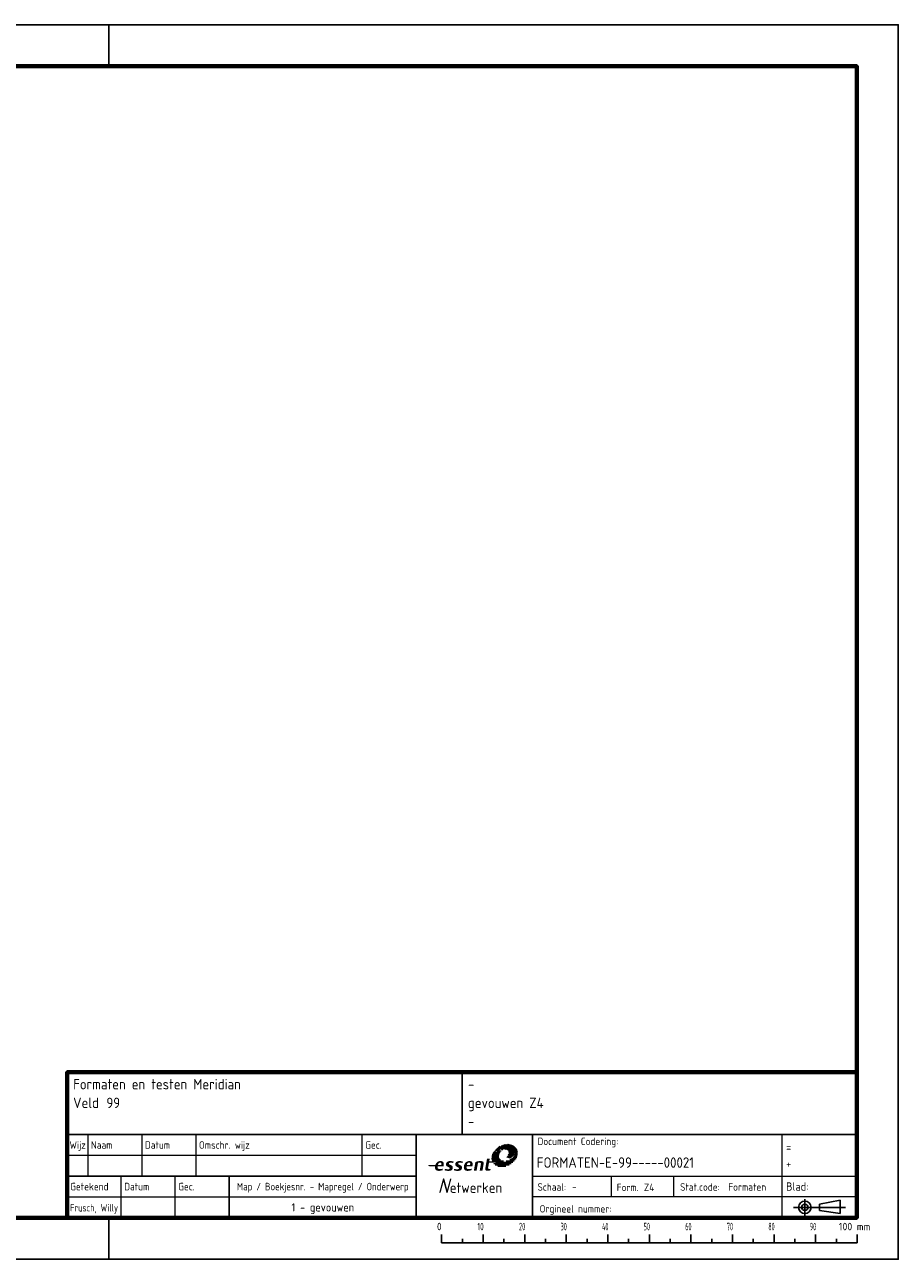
# Paper-space layout 'Z4' of a CAD drawing. Extents: x 0 to 841, y 0 to 297.
# Tile 3 of 3: x 631 to 841, y 0 to 297. Entities that reach past the tile are written whole.
import ezdxf
from ezdxf.enums import TextEntityAlignment as Align

# ---------------------------------------------------------------- set-up
doc = ezdxf.new("R2010")
doc.units = 0
doc.header["$LTSCALE"] = 3
doc.layers.get('0').update_dxf_attribs({"linetype": 'CONTINUOUS', "lineweight": 18})
doc.layers.add('IBZ_Kader', color=7, linetype='CONTINUOUS', lineweight=18)
doc.layers.add('IBZ_Viewport', color=7, linetype='CONTINUOUS', lineweight=18, plot=False)
doc.styles.add('Essent', font='isocpEssent.shx')
doc.styles.add('ISO', font='isocpEssent.shx')

# ---------------------------------------------------------------- blocks, each defined once
blk = doc.blocks.new('Z4')
at = {"layer": 'IBZ_Kader', "lineweight": 25}
for p, q in [((651, 287), (651, 297)), ((651, 10), (651, 0)), ((731.09, 3.94), (731.09, 5.94)), ((731.09, 3.94), (731.09, 5.94)), ((731.09, 3.94), (831.09, 3.94)), ((736.09, 3.94), (736.09, 4.94)), ((736.09, 3.94), (736.09, 4.94)), ((741.09, 3.94), (741.09, 5.94)), ((746.09, 3.94), (746.09, 4.94)), ((751.09, 3.94), (751.09, 5.94)), ((756.09, 3.94), (756.09, 4.94)), ((761.09, 3.94), (761.09, 5.94)), ((766.09, 3.94), (766.09, 4.94)), ((771.09, 3.94), (771.09, 5.94)), ((776.09, 3.94), (776.09, 4.94)), ((781.09, 3.94), (781.09, 5.94)), ((786.09, 3.94), (786.09, 4.94)), ((791.09, 3.94), (791.09, 5.94)), ((796.09, 3.94), (796.09, 4.94)), ((801.09, 3.94), (801.09, 5.94)), ((806.09, 3.94), (806.09, 4.94)), ((811.09, 3.94), (811.09, 5.94)), ((816.09, 3.94), (816.09, 4.94)), ((821.09, 3.94), (821.09, 5.94)), ((826.09, 3.94), (826.09, 4.94)), ((831.09, 3.94), (831.09, 5.94))]:
    blk.add_line(p, q, dxfattribs=at)
blk.add_lwpolyline([(0, 0), (841, 0), (841, 297), (0, 297)], close=True, dxfattribs=at)
at = {"layer": 'IBZ_Kader', "lineweight": 70}
blk.add_lwpolyline([(20, 287), (831, 287), (831, 45), (641, 45), (641, 10), (20, 10)], close=True, dxfattribs=at)
at = {"layer": 'IBZ_Viewport'}
blk.add_lwpolyline([(20, 287), (20, 10), (641, 10), (641, 45), (831, 45), (831, 287)], close=True, dxfattribs=at)
at = {"layer": 'IBZ_Kader', "lineweight": 25, "style": 'ISO'}
blk.add_text('0', height=1.8, dxfattribs=at).set_placement((731.08, 6.99), align=Align.RIGHT)
for s, width, p, p2 in [('10', 0.800458, (739.72, 6.98), (741.23, 6.98)), ('20', 0.672465, (749.72, 6.98), (751.23, 6.98)), ('30', 0.672465, (759.72, 6.98), (761.23, 6.98)), ('40', 0.622682, (769.72, 6.98), (771.23, 6.98)), ('50', 0.672465, (779.72, 6.98), (781.23, 6.98)), ('60', 0.672465, (789.72, 6.98), (791.23, 6.98)), ('70', 0.672465, (799.72, 6.98), (801.23, 6.98)), ('80', 0.672465, (809.72, 6.98), (811.23, 6.98)), ('90', 0.670592, (819.72, 6.98), (821.23, 6.98)), ('100 mm', 1.054738, (826.69, 6.98), (834.26, 6.98))]:
    blk.add_text(s, height=1.8, dxfattribs=dict(at, width=width)).set_placement(p, p2, align=Align.FIT)
blk.add_attdef('PLOTDATUM', (18.5, 176.48), '', height=2, rotation=90, dxfattribs=at)
blk = doc.blocks.new('OH')
at = {"layer": 'IBZ_Kader'}
h = blk.add_hatch(dxfattribs=at)
h.set_pattern_fill('ANSI31', color=130, scale=2.45035, angle=315, style=0)
h.set_pattern_definition([(0, (-92.34487, 14.47767), (1e-16, 0.306294), [])])
h.paths.add_polyline_path([(-85.92, 12.35), (-85.81, 12.33), (-85.69, 12.32), (-85.57, 12.31), (-85.45, 12.31), (-85.34, 12.31), (-85.23, 12.32), (-85.12, 12.33), (-85.01, 12.34), (-84.9, 12.35), (-84.79, 12.37), (-84.68, 12.39), (-84.58, 12.42), (-84.47, 12.44), (-84.36, 12.47), (-84.26, 12.51), (-84.15, 12.54), (-84.05, 12.58), (-83.95, 12.62), (-83.85, 12.66), (-83.74, 12.71), (-83.65, 12.76), (-83.55, 12.81), (-83.45, 12.86), (-83.36, 12.92), (-83.26, 12.98), (-83.17, 13.04), (-83.08, 13.1), (-83, 13.16), (-82.91, 13.23), (-82.83, 13.3), (-82.74, 13.37), (-82.66, 13.44), (-82.59, 13.51), (-82.51, 13.59), (-82.44, 13.67), (-82.37, 13.75), (-82.3, 13.83), (-82.24, 13.91), (-82.17, 13.99), (-82.11, 14.08), (-82.06, 14.16), (-82, 14.25), (-81.95, 14.34), (-81.9, 14.43), (-81.86, 14.52), (-81.82, 14.62), (-81.78, 14.71), (-81.75, 14.8), (-81.72, 14.9), (-81.69, 15), (-81.65, 15.18), (-81.64, 15.34), (-81.66, 15.47), (-81.7, 15.58), (-81.75, 15.67), (-81.81, 15.74), (-81.87, 15.79), (-81.94, 15.82), (-82, 15.85), (-82.05, 15.86), (-82.08, 15.87), (-82.09, 15.87), (-82.14, 15.74), (-82.18, 15.61), (-82.24, 15.49), (-82.29, 15.37), (-82.35, 15.26), (-82.4, 15.15), (-82.47, 15.04), (-82.53, 14.94), (-82.6, 14.84), (-82.66, 14.75), (-82.74, 14.66), (-82.81, 14.57), (-82.88, 14.49), (-82.96, 14.41), (-83.03, 14.33), (-83.11, 14.26), (-83.2, 14.19), (-83.29, 14.12), (-83.39, 14.05), (-83.49, 13.99), (-83.59, 13.93), (-83.69, 13.88), (-83.8, 13.83), (-83.91, 13.79), (-84.02, 13.75), (-84.13, 13.71), (-84.25, 13.69), (-84.36, 13.66), (-84.48, 13.65), (-84.6, 13.64), (-84.71, 13.64), (-84.84, 13.64), (-84.95, 13.65), (-85.07, 13.67), (-85.18, 13.69), (-85.28, 13.72), (-85.38, 13.76), (-85.48, 13.8), (-85.56, 13.85), (-85.65, 13.91), (-85.73, 13.97), (-85.8, 14.03), (-85.86, 14.1), (-85.92, 14.17), (-85.97, 14.25), (-86.02, 14.33), (-86.06, 14.42), (-86.09, 14.51), (-86.11, 14.6), (-86.13, 14.7), (-86.14, 14.8), (-86.14, 14.9), (-86.13, 15.01), (-86.12, 15.11), (-86.09, 15.22), (-86.06, 15.33), (-86.02, 15.43), (-85.97, 15.54), (-85.92, 15.64), (-85.86, 15.74), (-85.79, 15.83), (-85.72, 15.92), (-85.64, 16.01), (-85.56, 16.1), (-85.47, 16.18), (-85.38, 16.26), (-85.28, 16.33), (-85.18, 16.4), (-85.08, 16.47), (-85.16, 16.46), (-85.26, 16.45), (-85.35, 16.44), (-85.45, 16.42), (-85.55, 16.41), (-85.66, 16.39), (-85.77, 16.37), (-85.87, 16.35), (-85.98, 16.32), (-86.09, 16.29), (-86.21, 16.26), (-86.32, 16.23), (-86.43, 16.19), (-86.54, 16.15), (-86.64, 16.11), (-86.75, 16.07), (-86.85, 16.02), (-86.95, 15.96), (-87.05, 15.91), (-87.15, 15.84), (-87.24, 15.78), (-87.32, 15.71), (-87.4, 15.64), (-87.48, 15.56), (-87.55, 15.48), (-87.61, 15.39), (-87.66, 15.3), (-87.71, 15.21), (-87.75, 15.1), (-87.79, 15), (-87.81, 14.89), (-87.83, 14.78), (-87.85, 14.68), (-87.86, 14.57), (-87.87, 14.47), (-87.87, 14.37), (-87.87, 14.27), (-87.86, 14.17), (-87.85, 14.07), (-87.83, 13.98), (-87.81, 13.88), (-87.78, 13.79), (-87.75, 13.7), (-87.72, 13.62), (-87.7, 13.58), (-86.77, 13.58), (-86.79, 13.45), (-86.86, 13.4), (-86.95, 13.35), (-87.05, 13.31), (-87.17, 13.28), (-87.3, 13.26), (-87.45, 13.24), (-87.5, 13.24), (-87.48, 13.21), (-87.43, 13.14), (-87.36, 13.07), (-87.3, 13), (-87.23, 12.93), (-87.16, 12.87), (-87.08, 12.81), (-87, 12.75), (-86.92, 12.7), (-86.83, 12.65), (-86.74, 12.6), (-86.65, 12.55), (-86.55, 12.51), (-86.46, 12.48), (-86.35, 12.44), (-86.25, 12.41), (-86.14, 12.39), (-86.03, 12.36)])
h = blk.add_hatch(dxfattribs=at)
h.set_pattern_fill('ANSI31', color=142, scale=1.905828, style=0)
h.set_pattern_definition([(45, (-92.34487, 14.47767), (-0.168453, 0.168453), [])])
h.paths.add_polyline_path([(-83.79, 17.67), (-83.91, 17.67), (-84.03, 17.68), (-84.14, 17.67), (-84.25, 17.67), (-84.36, 17.66), (-84.47, 17.65), (-84.58, 17.63), (-84.68, 17.62), (-84.79, 17.6), (-84.9, 17.57), (-85.01, 17.54), (-85.11, 17.52), (-85.22, 17.48), (-85.32, 17.45), (-85.43, 17.41), (-85.53, 17.37), (-85.63, 17.33), (-85.73, 17.28), (-85.83, 17.23), (-85.93, 17.18), (-86.02, 17.13), (-86.12, 17.07), (-86.21, 17.01), (-86.3, 16.95), (-86.39, 16.89), (-86.48, 16.83), (-86.57, 16.76), (-86.65, 16.69), (-86.73, 16.62), (-86.81, 16.55), (-86.89, 16.48), (-86.96, 16.4), (-87.04, 16.33), (-87.11, 16.25), (-87.17, 16.17), (-87.24, 16.08), (-87.3, 16), (-87.36, 15.92), (-87.42, 15.83), (-87.47, 15.74), (-87.52, 15.65), (-87.57, 15.56), (-87.61, 15.47), (-87.66, 15.38), (-87.69, 15.29), (-87.73, 15.19), (-87.76, 15.1), (-87.79, 15), (-87.75, 15.1), (-87.71, 15.21), (-87.66, 15.3), (-87.61, 15.39), (-87.55, 15.48), (-87.48, 15.56), (-87.4, 15.64), (-87.32, 15.71), (-87.24, 15.78), (-87.15, 15.84), (-87.05, 15.91), (-86.95, 15.96), (-86.85, 16.02), (-86.75, 16.07), (-86.64, 16.11), (-86.54, 16.15), (-86.43, 16.19), (-86.32, 16.23), (-86.21, 16.26), (-86.09, 16.29), (-85.98, 16.32), (-85.87, 16.35), (-85.77, 16.37), (-85.66, 16.39), (-85.55, 16.41), (-85.45, 16.42), (-85.35, 16.44), (-85.26, 16.45), (-85.16, 16.46), (-85.08, 16.47), (-85, 16.47), (-84.92, 16.47), (-84.84, 16.47), (-84.77, 16.47), (-84.69, 16.46), (-84.61, 16.45), (-84.53, 16.44), (-84.46, 16.42), (-84.38, 16.41), (-84.31, 16.38), (-84.24, 16.36), (-84.17, 16.33), (-84.11, 16.3), (-84.05, 16.26), (-83.99, 16.22), (-83.94, 16.18), (-83.9, 16.13), (-83.85, 16.08), (-83.82, 16.03), (-83.79, 15.97), (-83.76, 15.9), (-83.75, 15.84), (-83.74, 15.77), (-83.73, 15.69), (-83.74, 15.61), (-83.75, 15.53), (-83.77, 15.44), (-83.8, 15.35), (-83.84, 15.25), (-83.89, 15.15), (-83.95, 15.04), (-84.02, 14.93), (-84.1, 14.81), (-84.19, 14.69), (-84.29, 14.57), (-84.28, 14.56), (-84.23, 14.54), (-84.16, 14.51), (-84.06, 14.48), (-83.93, 14.44), (-83.79, 14.4), (-83.64, 14.36), (-83.47, 14.32), (-83.3, 14.29), (-83.11, 14.26), (-83.03, 14.33), (-82.96, 14.41), (-82.88, 14.49), (-82.81, 14.57), (-82.74, 14.66), (-82.66, 14.75), (-82.6, 14.84), (-82.53, 14.94), (-82.47, 15.04), (-82.4, 15.15), (-82.35, 15.26), (-82.29, 15.37), (-82.24, 15.49), (-82.18, 15.61), (-82.14, 15.74), (-82.09, 15.87), (-82.05, 15.86), (-82, 15.85), (-81.94, 15.82), (-81.87, 15.79), (-81.81, 15.74), (-81.75, 15.67), (-81.7, 15.58), (-81.66, 15.47), (-81.64, 15.34), (-81.65, 15.18), (-81.69, 15), (-81.66, 15.1), (-81.64, 15.21), (-81.63, 15.32), (-81.61, 15.42), (-81.61, 15.52), (-81.61, 15.62), (-81.61, 15.72), (-81.62, 15.82), (-81.63, 15.92), (-81.65, 16.02), (-81.67, 16.11), (-81.69, 16.2), (-81.72, 16.29), (-81.76, 16.38), (-81.8, 16.46), (-81.84, 16.55), (-81.89, 16.63), (-81.94, 16.71), (-81.99, 16.78), (-82.05, 16.85), (-82.11, 16.93), (-82.18, 16.99), (-82.25, 17.06), (-82.32, 17.12), (-82.4, 17.18), (-82.48, 17.24), (-82.56, 17.29), (-82.64, 17.34), (-82.73, 17.39), (-82.83, 17.43), (-82.92, 17.47), (-83.02, 17.51), (-83.12, 17.55), (-83.23, 17.58), (-83.33, 17.6), (-83.44, 17.62), (-83.55, 17.64), (-83.67, 17.66)])
at = {"layer": 'IBZ_Kader', "lineweight": 18}
h = blk.add_hatch(color=7, dxfattribs=at)
h.paths.add_polyline_path([(-99.47, 12.34), (-99.43, 12.51), (-99.41, 12.66), (-99.39, 12.8), (-99.39, 12.91), (-99.39, 13.01), (-99.42, 13.14), (-99.46, 13.25), (-99.52, 13.35), (-99.59, 13.44), (-99.68, 13.5), (-99.78, 13.56), (-99.9, 13.6), (-100.03, 13.62), (-100.18, 13.63), (-100.3, 13.62), (-100.42, 13.61), (-100.54, 13.58), (-100.64, 13.54), (-100.75, 13.5), (-100.84, 13.44), (-100.94, 13.38), (-101.02, 13.31), (-101.1, 13.22), (-101.18, 13.13), (-101.24, 13.04), (-101.3, 12.93), (-101.36, 12.82), (-101.4, 12.69), (-103.07, 12.69), (-103.09, 12.56), (-103.03, 12.5), (-102.94, 12.45), (-102.83, 12.41), (-102.7, 12.38), (-102.55, 12.36), (-102.37, 12.34), (-102.18, 12.34), (-102.07, 12.34), (-101.92, 12.34), (-101.76, 12.34), (-101.6, 12.34), (-101.48, 12.34), (-101.5, 12.21), (-101.5, 12.08), (-101.49, 11.97), (-101.47, 11.86), (-101.44, 11.76), (-101.4, 11.67), (-101.35, 11.59), (-101.29, 11.52), (-101.22, 11.46), (-101.14, 11.4), (-101.04, 11.36), (-100.94, 11.33), (-100.83, 11.3), (-100.71, 11.29), (-100.57, 11.28), (-100.43, 11.29), (-100.29, 11.3), (-100.17, 11.32), (-100.05, 11.34), (-99.93, 11.38), (-99.8, 11.42), (-99.67, 11.46), (-99.61, 11.79), (-99.81, 11.74), (-99.98, 11.72), (-100.12, 11.7), (-100.25, 11.7), (-100.39, 11.7), (-100.52, 11.72), (-100.62, 11.75), (-100.71, 11.79), (-100.78, 11.84), (-100.83, 11.91), (-100.86, 12), (-100.87, 12.09), (-100.87, 12.21), (-100.85, 12.34)])
h.paths.add_polyline_path([(-100.25, 13.29), (-100.13, 13.27), (-100.04, 13.23), (-99.99, 13.15), (-99.97, 13.04), (-99.97, 12.89), (-100.01, 12.69), (-100.79, 12.69), (-100.75, 12.85), (-100.69, 12.99), (-100.63, 13.1), (-100.55, 13.18), (-100.46, 13.24), (-100.36, 13.27)], flags=16)
for points in [[(-97.12, 13.16), (-97.27, 13.2), (-97.43, 13.24), (-97.59, 13.26), (-97.74, 13.27), (-97.92, 13.25), (-98.05, 13.2), (-98.13, 13.12), (-98.17, 13.02), (-98.15, 12.93), (-98.08, 12.85), (-97.93, 12.77), (-97.62, 12.61), (-97.49, 12.54), (-97.38, 12.45), (-97.31, 12.36), (-97.26, 12.25), (-97.24, 12.13), (-97.24, 12), (-97.26, 11.9), (-97.28, 11.8), (-97.31, 11.71), (-97.35, 11.63), (-97.4, 11.56), (-97.46, 11.5), (-97.54, 11.44), (-97.63, 11.39), (-97.73, 11.35), (-97.85, 11.32), (-97.98, 11.3), (-98.13, 11.28), (-98.3, 11.28), (-98.42, 11.28), (-98.55, 11.29), (-98.68, 11.31), (-98.83, 11.33), (-99, 11.37), (-99.18, 11.41), (-99.11, 11.76), (-98.94, 11.72), (-98.79, 11.69), (-98.65, 11.66), (-98.52, 11.65), (-98.39, 11.64), (-98.2, 11.66), (-98.08, 11.7), (-98, 11.78), (-97.97, 11.89), (-97.97, 11.96), (-98.02, 12.04), (-98.12, 12.11), (-98.45, 12.28), (-98.59, 12.36), (-98.7, 12.45), (-98.78, 12.56), (-98.83, 12.67), (-98.85, 12.8), (-98.84, 12.93), (-98.83, 13.04), (-98.79, 13.14), (-98.75, 13.23), (-98.69, 13.31), (-98.62, 13.38), (-98.53, 13.44), (-98.44, 13.5), (-98.33, 13.55), (-98.21, 13.58), (-98.08, 13.61), (-97.94, 13.62), (-97.79, 13.63), (-97.67, 13.62), (-97.55, 13.61), (-97.41, 13.59), (-97.25, 13.56), (-97.04, 13.51)], [(-94.89, 13.16), (-95.04, 13.2), (-95.21, 13.24), (-95.36, 13.26), (-95.51, 13.27), (-95.7, 13.25), (-95.82, 13.2), (-95.9, 13.12), (-95.94, 13.02), (-95.93, 12.93), (-95.85, 12.85), (-95.71, 12.77), (-95.39, 12.61), (-95.26, 12.54), (-95.16, 12.45), (-95.08, 12.36), (-95.03, 12.25), (-95.01, 12.13), (-95.02, 12), (-95.03, 11.9), (-95.05, 11.8), (-95.08, 11.71), (-95.12, 11.63), (-95.17, 11.56), (-95.24, 11.5), (-95.31, 11.44), (-95.4, 11.39), (-95.5, 11.35), (-95.62, 11.32), (-95.75, 11.3), (-95.9, 11.28), (-96.07, 11.28), (-96.19, 11.28), (-96.32, 11.29), (-96.46, 11.31), (-96.6, 11.33), (-96.77, 11.37), (-96.95, 11.41), (-96.88, 11.76), (-96.71, 11.72), (-96.56, 11.69), (-96.42, 11.66), (-96.29, 11.65), (-96.16, 11.64), (-95.98, 11.66), (-95.85, 11.7), (-95.77, 11.78), (-95.74, 11.89), (-95.75, 11.96), (-95.79, 12.04), (-95.89, 12.11), (-96.22, 12.28), (-96.36, 12.36), (-96.47, 12.45), (-96.55, 12.56), (-96.6, 12.67), (-96.62, 12.8), (-96.62, 12.93), (-96.6, 13.04), (-96.56, 13.14), (-96.52, 13.23), (-96.46, 13.31), (-96.39, 13.38), (-96.3, 13.44), (-96.21, 13.5), (-96.1, 13.55), (-95.98, 13.58), (-95.85, 13.61), (-95.72, 13.62), (-95.57, 13.63), (-95.44, 13.62), (-95.32, 13.61), (-95.18, 13.59), (-95.02, 13.56), (-94.82, 13.51)], [(-90.64, 13.63), (-90.49, 13.63), (-90.35, 13.62), (-90.23, 13.6), (-90.12, 13.57), (-90.03, 13.53), (-89.96, 13.49), (-89.9, 13.43), (-89.86, 13.36), (-89.82, 13.27), (-89.81, 13.17), (-89.8, 13.06), (-89.81, 12.94), (-89.83, 12.79), (-90.09, 11.33), (-90.73, 11.33), (-90.48, 12.74), (-90.46, 12.9), (-90.46, 13.04), (-90.5, 13.14), (-90.56, 13.22), (-90.67, 13.26), (-90.81, 13.27), (-90.94, 13.27), (-91.06, 13.25), (-91.16, 13.23), (-91.5, 11.33), (-92.14, 11.33), (-91.77, 13.39), (-91.69, 13.42), (-91.6, 13.46), (-91.49, 13.5), (-91.37, 13.53), (-91.24, 13.56), (-91.1, 13.59), (-90.95, 13.61), (-90.8, 13.63)], [(-86.79, 13.45), (-86.86, 13.4), (-86.95, 13.35), (-87.05, 13.31), (-87.17, 13.28), (-87.3, 13.26), (-87.45, 13.24), (-87.61, 13.23), (-87.78, 13.23), (-87.96, 13.23), (-88.16, 13.23), (-88.34, 13.23), (-88.46, 13.23), (-88.51, 13.23), (-88.72, 12.07), (-88.73, 11.91), (-88.69, 11.8), (-88.59, 11.75), (-88.43, 11.73), (-88.34, 11.73), (-88.25, 11.74), (-88.12, 11.76), (-88.19, 11.41), (-88.41, 11.35), (-88.58, 11.32), (-88.7, 11.3), (-88.81, 11.29), (-88.95, 11.3), (-89.07, 11.31), (-89.17, 11.34), (-89.25, 11.39), (-89.31, 11.45), (-89.35, 11.52), (-89.38, 11.61), (-89.39, 11.71), (-89.39, 11.83), (-89.37, 11.98), (-88.98, 14.2), (-88.34, 14.19), (-88.45, 13.58), (-86.77, 13.58)]]:
    blk.add_hatch(color=7, dxfattribs=at).paths.add_polyline_path(points)
h = blk.add_hatch(color=7, dxfattribs=at)
h.paths.add_polyline_path([(-92.73, 11.46), (-92.86, 11.42), (-92.98, 11.38), (-93.1, 11.34), (-93.22, 11.32), (-93.35, 11.3), (-93.48, 11.29), (-93.63, 11.28), (-93.76, 11.29), (-93.88, 11.3), (-93.99, 11.32), (-94.09, 11.36), (-94.18, 11.4), (-94.26, 11.45), (-94.33, 11.51), (-94.39, 11.57), (-94.45, 11.65), (-94.49, 11.73), (-94.52, 11.83), (-94.54, 11.93), (-94.55, 12.04), (-94.56, 12.15), (-94.55, 12.28), (-94.53, 12.41), (-94.5, 12.54), (-94.47, 12.67), (-94.43, 12.78), (-94.38, 12.89), (-94.32, 13), (-94.26, 13.09), (-94.2, 13.18), (-94.12, 13.26), (-94.04, 13.34), (-93.96, 13.4), (-93.87, 13.46), (-93.78, 13.51), (-93.68, 13.55), (-93.57, 13.58), (-93.47, 13.61), (-93.35, 13.62), (-93.24, 13.63), (-93.09, 13.62), (-92.96, 13.6), (-92.84, 13.56), (-92.73, 13.5), (-92.64, 13.44), (-92.57, 13.35), (-92.51, 13.25), (-92.47, 13.14), (-92.45, 13.01), (-92.44, 12.91), (-92.45, 12.8), (-92.46, 12.66), (-92.49, 12.51), (-92.53, 12.34), (-93.91, 12.34), (-93.93, 12.21), (-93.93, 12.09), (-93.91, 12), (-93.88, 11.91), (-93.83, 11.84), (-93.77, 11.79), (-93.68, 11.75), (-93.57, 11.72), (-93.45, 11.7), (-93.3, 11.7), (-93.17, 11.7), (-93.03, 11.72), (-92.87, 11.74), (-92.67, 11.79)])
h.paths.add_polyline_path([(-93.07, 12.69), (-93.03, 12.89), (-93.02, 13.04), (-93.04, 13.15), (-93.1, 13.23), (-93.18, 13.27), (-93.3, 13.29), (-93.42, 13.27), (-93.52, 13.24), (-93.61, 13.18), (-93.68, 13.1), (-93.75, 12.99), (-93.8, 12.85), (-93.85, 12.69)], flags=16)
at = {"layer": 'IBZ_Kader', "color": 7, "lineweight": 25}
for p, q in [((-95, 35), (-95, 20)), ((-190, 20), (0, 20)), ((-106, 0), (-106, 20)), ((-106, 10), (-190, 10)), ((-151, 10), (-151, 0))]:
    blk.add_line(p, q, dxfattribs=at)
at = {"layer": 'IBZ_Kader', "color": 7, "lineweight": 18}
for p, q in [((-185, 10), (-185, 20)), ((-172, 10), (-172, 20)), ((-159, 10), (-159, 20)), ((-119, 10), (-119, 20)), ((-106, 15), (-190, 15)), ((-177, 0), (-177, 10)), ((-164, 0), (-164, 10)), ((-190, 5), (-106, 5))]:
    blk.add_line(p, q, dxfattribs=at)
at = {"layer": 'IBZ_Kader'}
for p, q in [((-106, 10), (-106, 20)), ((-78, 0), (-78, 20))]:
    blk.add_line(p, q, dxfattribs=at)
at = {"layer": 'IBZ_Kader', "color": 7, "linetype": 'Continuous', "lineweight": 25}
for p, q in [((-78, 20), (-78, 0)), ((-12.5, 4.5), (-12.5, 0.5)), ((-9, 3.25), (-4, 4.25)), ((-9, 1.75), (-9, 3.25)), ((-4, 4.25), (-4, 1)), ((-15.25, 2.5), (-2.75, 2.5)), ((-4, 1), (-9, 1.75))]:
    blk.add_line(p, q, dxfattribs=at)
at = {"layer": 'IBZ_Kader', "color": 7, "linetype": 'Continuous', "lineweight": 18}
for p, q in [((-18, 20), (-18, 0)), ((-78, 10), (0, 10)), ((-58.99, 5), (-58.99, 10)), ((-44.01, 5), (-44.01, 10)), ((0, 5), (-78, 5))]:
    blk.add_line(p, q, dxfattribs=at)
at = {"layer": 'IBZ_Kader', "color": 7, "lineweight": 70}
blk.add_lwpolyline([(-190, 0), (0, 0), (0, 35), (-190, 35)], close=True, dxfattribs=at)
at = {"layer": 'IBZ_Kader', "color": 7, "linetype": 'Continuous', "lineweight": 18, "const_width": 0.0163}
for points in [[(-87.79, 15), (-87.76, 15.1), (-87.73, 15.19), (-87.69, 15.29), (-87.66, 15.38), (-87.61, 15.47), (-87.57, 15.56), (-87.52, 15.65), (-87.47, 15.74), (-87.42, 15.83), (-87.36, 15.92), (-87.3, 16), (-87.24, 16.08), (-87.17, 16.17), (-87.11, 16.25), (-87.04, 16.33), (-86.96, 16.4), (-86.89, 16.48), (-86.81, 16.55), (-86.73, 16.62), (-86.65, 16.69), (-86.57, 16.76), (-86.48, 16.83), (-86.39, 16.89), (-86.3, 16.95), (-86.21, 17.01), (-86.12, 17.07), (-86.02, 17.13), (-85.93, 17.18), (-85.83, 17.23), (-85.73, 17.28), (-85.63, 17.33), (-85.53, 17.37), (-85.43, 17.41), (-85.32, 17.45), (-85.22, 17.48), (-85.11, 17.52), (-85.01, 17.54), (-84.9, 17.57), (-84.79, 17.6), (-84.68, 17.62), (-84.58, 17.63), (-84.47, 17.65), (-84.36, 17.66), (-84.25, 17.67), (-84.14, 17.67), (-84.03, 17.68), (-84.03, 17.68), (-83.91, 17.67), (-83.79, 17.67), (-83.67, 17.66), (-83.55, 17.64), (-83.44, 17.62), (-83.33, 17.6), (-83.23, 17.58), (-83.12, 17.55), (-83.02, 17.51), (-82.92, 17.47), (-82.83, 17.43), (-82.73, 17.39), (-82.64, 17.34), (-82.56, 17.29), (-82.48, 17.24), (-82.4, 17.18), (-82.32, 17.12), (-82.25, 17.06), (-82.18, 16.99), (-82.11, 16.93), (-82.05, 16.85), (-81.99, 16.78), (-81.94, 16.71), (-81.89, 16.63), (-81.84, 16.55), (-81.8, 16.46), (-81.76, 16.38), (-81.72, 16.29), (-81.69, 16.2), (-81.67, 16.11), (-81.65, 16.02), (-81.63, 15.92), (-81.62, 15.82), (-81.61, 15.72), (-81.61, 15.62), (-81.61, 15.52), (-81.61, 15.42), (-81.63, 15.32), (-81.64, 15.21), (-81.66, 15.1), (-81.69, 15), (-81.69, 15), (-81.72, 14.9), (-81.75, 14.8), (-81.78, 14.71), (-81.82, 14.62), (-81.86, 14.52), (-81.9, 14.43), (-81.95, 14.34), (-82, 14.25), (-82.06, 14.16), (-82.11, 14.08), (-82.17, 13.99), (-82.24, 13.91), (-82.3, 13.83), (-82.37, 13.75), (-82.44, 13.67), (-82.51, 13.59), (-82.59, 13.51), (-82.66, 13.44), (-82.74, 13.37), (-82.83, 13.3), (-82.91, 13.23), (-83, 13.16), (-83.08, 13.1), (-83.17, 13.04), (-83.26, 12.98), (-83.36, 12.92), (-83.45, 12.86), (-83.55, 12.81), (-83.65, 12.76), (-83.74, 12.71), (-83.85, 12.66), (-83.95, 12.62), (-84.05, 12.58), (-84.15, 12.54), (-84.26, 12.51), (-84.36, 12.47), (-84.47, 12.44), (-84.58, 12.42), (-84.68, 12.39), (-84.79, 12.37), (-84.9, 12.35), (-85.01, 12.34), (-85.12, 12.33), (-85.23, 12.32), (-85.34, 12.31), (-85.45, 12.31), (-85.45, 12.31), (-85.57, 12.31), (-85.69, 12.32), (-85.81, 12.33), (-85.92, 12.35), (-86.03, 12.36), (-86.14, 12.39), (-86.25, 12.41), (-86.35, 12.44), (-86.46, 12.48), (-86.55, 12.51), (-86.65, 12.55), (-86.74, 12.6), (-86.83, 12.65), (-86.92, 12.7), (-87, 12.75), (-87.08, 12.81), (-87.16, 12.87), (-87.23, 12.93), (-87.3, 13), (-87.36, 13.07), (-87.43, 13.14), (-87.48, 13.21), (-87.54, 13.29), (-87.59, 13.37), (-87.64, 13.45), (-87.68, 13.53), (-87.72, 13.62), (-87.75, 13.7), (-87.78, 13.79), (-87.81, 13.88), (-87.83, 13.98), (-87.85, 14.07), (-87.86, 14.17), (-87.87, 14.27), (-87.87, 14.37), (-87.87, 14.47), (-87.86, 14.57), (-87.85, 14.68), (-87.83, 14.78), (-87.81, 14.89), (-87.79, 15)], [(-85.45, 12.31), (-85.57, 12.31), (-85.69, 12.32), (-85.81, 12.33), (-85.92, 12.35), (-86.03, 12.36), (-86.14, 12.39), (-86.25, 12.41), (-86.35, 12.44), (-86.46, 12.48), (-86.55, 12.51), (-86.65, 12.55), (-86.74, 12.6), (-86.83, 12.65), (-86.92, 12.7), (-87, 12.75), (-87.08, 12.81), (-87.16, 12.87), (-87.23, 12.93), (-87.3, 13), (-87.36, 13.07), (-87.43, 13.14), (-87.48, 13.21), (-87.54, 13.29), (-87.59, 13.37), (-87.64, 13.45), (-87.68, 13.53), (-87.72, 13.62), (-87.75, 13.7), (-87.78, 13.79), (-87.81, 13.88), (-87.83, 13.98), (-87.85, 14.07), (-87.86, 14.17), (-87.87, 14.27), (-87.87, 14.37), (-87.87, 14.47), (-87.86, 14.57), (-87.85, 14.68), (-87.83, 14.78), (-87.81, 14.89), (-87.79, 15), (-87.79, 15), (-87.75, 15.1), (-87.71, 15.21), (-87.66, 15.3), (-87.61, 15.39), (-87.55, 15.48), (-87.48, 15.56), (-87.4, 15.64), (-87.32, 15.71), (-87.24, 15.78), (-87.15, 15.84), (-87.05, 15.91), (-86.95, 15.96), (-86.85, 16.02), (-86.75, 16.07), (-86.64, 16.11), (-86.54, 16.15), (-86.43, 16.19), (-86.32, 16.23), (-86.21, 16.26), (-86.09, 16.29), (-85.98, 16.32), (-85.87, 16.35), (-85.77, 16.37), (-85.66, 16.39), (-85.55, 16.41), (-85.45, 16.42), (-85.35, 16.44), (-85.26, 16.45), (-85.16, 16.46), (-85.08, 16.47), (-85.18, 16.4), (-85.28, 16.33), (-85.38, 16.26), (-85.47, 16.18), (-85.56, 16.1), (-85.64, 16.01), (-85.72, 15.92), (-85.79, 15.83), (-85.86, 15.74), (-85.92, 15.64), (-85.97, 15.54), (-86.02, 15.43), (-86.06, 15.33), (-86.09, 15.22), (-86.09, 15.22), (-86.12, 15.11), (-86.13, 15.01), (-86.14, 14.9), (-86.14, 14.8), (-86.13, 14.7), (-86.11, 14.6), (-86.09, 14.51), (-86.06, 14.42), (-86.02, 14.33), (-85.97, 14.25), (-85.92, 14.17), (-85.86, 14.1), (-85.8, 14.03), (-85.73, 13.97), (-85.65, 13.91), (-85.56, 13.85), (-85.48, 13.8), (-85.38, 13.76), (-85.28, 13.72), (-85.18, 13.69), (-85.07, 13.67), (-84.95, 13.65), (-84.84, 13.64), (-84.71, 13.64), (-84.6, 13.64), (-84.48, 13.65), (-84.36, 13.66), (-84.25, 13.69), (-84.13, 13.71), (-84.02, 13.75), (-83.91, 13.79), (-83.8, 13.83), (-83.69, 13.88), (-83.59, 13.93), (-83.49, 13.99), (-83.39, 14.05), (-83.29, 14.12), (-83.2, 14.19), (-83.11, 14.26), (-83.03, 14.33), (-82.96, 14.41), (-82.88, 14.49), (-82.81, 14.57), (-82.74, 14.66), (-82.66, 14.75), (-82.6, 14.84), (-82.53, 14.94), (-82.47, 15.04), (-82.4, 15.15), (-82.35, 15.26), (-82.29, 15.37), (-82.24, 15.49), (-82.18, 15.61), (-82.14, 15.74), (-82.09, 15.87), (-82.08, 15.87), (-82.05, 15.86), (-82, 15.85), (-81.94, 15.82), (-81.87, 15.79), (-81.81, 15.74), (-81.75, 15.67), (-81.7, 15.58), (-81.66, 15.47), (-81.64, 15.34), (-81.65, 15.18), (-81.69, 15), (-81.72, 14.9), (-81.75, 14.8), (-81.78, 14.71), (-81.82, 14.62), (-81.86, 14.52), (-81.9, 14.43), (-81.95, 14.34), (-82, 14.25), (-82.06, 14.16), (-82.11, 14.08), (-82.17, 13.99), (-82.24, 13.91), (-82.3, 13.83), (-82.37, 13.75), (-82.44, 13.67), (-82.51, 13.59), (-82.59, 13.51), (-82.66, 13.44), (-82.74, 13.37), (-82.83, 13.3), (-82.91, 13.23), (-83, 13.16), (-83.08, 13.1), (-83.17, 13.04), (-83.26, 12.98), (-83.36, 12.92), (-83.45, 12.86), (-83.55, 12.81), (-83.65, 12.76), (-83.74, 12.71), (-83.85, 12.66), (-83.95, 12.62), (-84.05, 12.58), (-84.15, 12.54), (-84.26, 12.51), (-84.36, 12.47), (-84.47, 12.44), (-84.58, 12.42), (-84.68, 12.39), (-84.79, 12.37), (-84.9, 12.35), (-85.01, 12.34), (-85.12, 12.33), (-85.23, 12.32), (-85.34, 12.31), (-85.45, 12.31)], [(-84.71, 13.64), (-84.6, 13.64), (-84.48, 13.65), (-84.36, 13.66), (-84.25, 13.69), (-84.13, 13.71), (-84.02, 13.75), (-83.91, 13.79), (-83.8, 13.83), (-83.69, 13.88), (-83.59, 13.93), (-83.49, 13.99), (-83.39, 14.05), (-83.29, 14.12), (-83.2, 14.19), (-83.11, 14.26), (-83.3, 14.29), (-83.47, 14.32), (-83.64, 14.36), (-83.79, 14.4), (-83.93, 14.44), (-84.06, 14.48), (-84.16, 14.51), (-84.23, 14.54), (-84.28, 14.56), (-84.29, 14.57), (-84.19, 14.69), (-84.1, 14.81), (-84.02, 14.93), (-83.95, 15.04), (-83.89, 15.15), (-83.84, 15.25), (-83.8, 15.35), (-83.77, 15.44), (-83.75, 15.53), (-83.74, 15.61), (-83.73, 15.69), (-83.74, 15.77), (-83.75, 15.84), (-83.76, 15.9), (-83.79, 15.97), (-83.82, 16.03), (-83.85, 16.08), (-83.9, 16.13), (-83.94, 16.18), (-83.99, 16.22), (-84.05, 16.26), (-84.11, 16.3), (-84.17, 16.33), (-84.24, 16.36), (-84.31, 16.38), (-84.38, 16.41), (-84.46, 16.42), (-84.53, 16.44), (-84.61, 16.45), (-84.69, 16.46), (-84.77, 16.47), (-84.84, 16.47), (-84.92, 16.47), (-85, 16.47), (-85.08, 16.47), (-85.18, 16.4), (-85.28, 16.33), (-85.38, 16.26), (-85.47, 16.18), (-85.56, 16.1), (-85.64, 16.01), (-85.72, 15.92), (-85.79, 15.83), (-85.86, 15.74), (-85.92, 15.64), (-85.97, 15.54), (-86.02, 15.43), (-86.06, 15.33), (-86.09, 15.22), (-86.09, 15.22), (-86.12, 15.11), (-86.13, 15.01), (-86.14, 14.9), (-86.14, 14.8), (-86.13, 14.7), (-86.11, 14.6), (-86.09, 14.51), (-86.06, 14.42), (-86.02, 14.33), (-85.97, 14.25), (-85.92, 14.17), (-85.86, 14.1), (-85.8, 14.03), (-85.73, 13.97), (-85.65, 13.91), (-85.56, 13.85), (-85.48, 13.8), (-85.38, 13.76), (-85.28, 13.72), (-85.18, 13.69), (-85.07, 13.67), (-84.95, 13.65), (-84.84, 13.64)]]:
    blk.add_lwpolyline(points, close=True, dxfattribs=at)
at = {"layer": 'IBZ_Kader', "color": 7, "lineweight": 18, "const_width": 0.0163}
for points in [[(-99.47, 12.34), (-99.43, 12.51), (-99.41, 12.66), (-99.39, 12.8), (-99.39, 12.91), (-99.39, 13.01), (-99.42, 13.14), (-99.46, 13.25), (-99.52, 13.35), (-99.59, 13.44), (-99.68, 13.5), (-99.78, 13.56), (-99.9, 13.6), (-100.03, 13.62), (-100.18, 13.63), (-100.3, 13.62), (-100.42, 13.61), (-100.54, 13.58), (-100.64, 13.54), (-100.75, 13.5), (-100.84, 13.44), (-100.94, 13.38), (-101.02, 13.31), (-101.1, 13.22), (-101.18, 13.13), (-101.24, 13.04), (-101.3, 12.93), (-101.36, 12.82), (-101.4, 12.69), (-101.4, 12.69), (-103.07, 12.69), (-103.09, 12.56), (-103.03, 12.5), (-102.94, 12.45), (-102.83, 12.41), (-102.7, 12.38), (-102.55, 12.36), (-102.37, 12.34), (-102.18, 12.34), (-102.18, 12.34), (-102.07, 12.34), (-101.92, 12.34), (-101.76, 12.34), (-101.6, 12.34), (-101.48, 12.34), (-101.5, 12.21), (-101.5, 12.08), (-101.49, 11.97), (-101.47, 11.86), (-101.44, 11.76), (-101.4, 11.67), (-101.35, 11.59), (-101.29, 11.52), (-101.22, 11.46), (-101.14, 11.4), (-101.04, 11.36), (-100.94, 11.33), (-100.83, 11.3), (-100.71, 11.29), (-100.57, 11.28), (-100.43, 11.29), (-100.29, 11.3), (-100.17, 11.32), (-100.05, 11.34), (-99.93, 11.38), (-99.8, 11.42), (-99.67, 11.46), (-99.61, 11.79), (-99.81, 11.74), (-99.98, 11.72), (-100.12, 11.7), (-100.25, 11.7), (-100.39, 11.7), (-100.52, 11.72), (-100.62, 11.75), (-100.71, 11.79), (-100.78, 11.84), (-100.83, 11.91), (-100.86, 12), (-100.87, 12.09), (-100.87, 12.21), (-100.85, 12.34), (-100.85, 12.34)], [(-100.25, 13.29), (-100.13, 13.27), (-100.04, 13.23), (-99.99, 13.15), (-99.97, 13.04), (-99.97, 12.89), (-100.01, 12.69), (-100.01, 12.69), (-100.79, 12.69), (-100.75, 12.85), (-100.69, 12.99), (-100.63, 13.1), (-100.55, 13.18), (-100.46, 13.24), (-100.36, 13.27)], [(-97.12, 13.16), (-97.27, 13.2), (-97.43, 13.24), (-97.59, 13.26), (-97.74, 13.27), (-97.92, 13.25), (-98.05, 13.2), (-98.13, 13.12), (-98.17, 13.02), (-98.15, 12.93), (-98.08, 12.85), (-97.93, 12.77), (-97.62, 12.61), (-97.49, 12.54), (-97.38, 12.45), (-97.31, 12.36), (-97.26, 12.25), (-97.24, 12.13), (-97.24, 12), (-97.24, 12), (-97.26, 11.9), (-97.28, 11.8), (-97.31, 11.71), (-97.35, 11.63), (-97.4, 11.56), (-97.46, 11.5), (-97.54, 11.44), (-97.63, 11.39), (-97.73, 11.35), (-97.85, 11.32), (-97.98, 11.3), (-98.13, 11.28), (-98.3, 11.28), (-98.42, 11.28), (-98.55, 11.29), (-98.68, 11.31), (-98.83, 11.33), (-99, 11.37), (-99.18, 11.41), (-99.11, 11.76), (-98.94, 11.72), (-98.79, 11.69), (-98.65, 11.66), (-98.52, 11.65), (-98.39, 11.64), (-98.2, 11.66), (-98.08, 11.7), (-98, 11.78), (-97.97, 11.89), (-97.97, 11.96), (-98.02, 12.04), (-98.12, 12.11), (-98.45, 12.28), (-98.59, 12.36), (-98.7, 12.45), (-98.78, 12.56), (-98.83, 12.67), (-98.85, 12.8), (-98.84, 12.93), (-98.83, 13.04), (-98.79, 13.14), (-98.75, 13.23), (-98.69, 13.31), (-98.62, 13.38), (-98.53, 13.44), (-98.44, 13.5), (-98.33, 13.55), (-98.21, 13.58), (-98.08, 13.61), (-97.94, 13.62), (-97.79, 13.63), (-97.67, 13.62), (-97.55, 13.61), (-97.41, 13.59), (-97.25, 13.56), (-97.04, 13.51)], [(-94.89, 13.16), (-95.04, 13.2), (-95.21, 13.24), (-95.36, 13.26), (-95.51, 13.27), (-95.7, 13.25), (-95.82, 13.2), (-95.9, 13.12), (-95.94, 13.02), (-95.93, 12.93), (-95.85, 12.85), (-95.71, 12.77), (-95.39, 12.61), (-95.26, 12.54), (-95.16, 12.45), (-95.08, 12.36), (-95.03, 12.25), (-95.01, 12.13), (-95.02, 12), (-95.02, 12), (-95.03, 11.9), (-95.05, 11.8), (-95.08, 11.71), (-95.12, 11.63), (-95.17, 11.56), (-95.24, 11.5), (-95.31, 11.44), (-95.4, 11.39), (-95.5, 11.35), (-95.62, 11.32), (-95.75, 11.3), (-95.9, 11.28), (-96.07, 11.28), (-96.19, 11.28), (-96.32, 11.29), (-96.46, 11.31), (-96.6, 11.33), (-96.77, 11.37), (-96.95, 11.41), (-96.88, 11.76), (-96.71, 11.72), (-96.56, 11.69), (-96.42, 11.66), (-96.29, 11.65), (-96.16, 11.64), (-95.98, 11.66), (-95.85, 11.7), (-95.77, 11.78), (-95.74, 11.89), (-95.75, 11.96), (-95.79, 12.04), (-95.89, 12.11), (-96.22, 12.28), (-96.36, 12.36), (-96.47, 12.45), (-96.55, 12.56), (-96.6, 12.67), (-96.62, 12.8), (-96.62, 12.93), (-96.6, 13.04), (-96.56, 13.14), (-96.52, 13.23), (-96.46, 13.31), (-96.39, 13.38), (-96.3, 13.44), (-96.21, 13.5), (-96.1, 13.55), (-95.98, 13.58), (-95.85, 13.61), (-95.72, 13.62), (-95.57, 13.63), (-95.44, 13.62), (-95.32, 13.61), (-95.18, 13.59), (-95.02, 13.56), (-94.82, 13.51)], [(-92.73, 11.46), (-92.86, 11.42), (-92.98, 11.38), (-93.1, 11.34), (-93.22, 11.32), (-93.35, 11.3), (-93.48, 11.29), (-93.63, 11.28), (-93.76, 11.29), (-93.88, 11.3), (-93.99, 11.32), (-94.09, 11.36), (-94.18, 11.4), (-94.26, 11.45), (-94.33, 11.51), (-94.39, 11.57), (-94.45, 11.65), (-94.49, 11.73), (-94.52, 11.83), (-94.54, 11.93), (-94.55, 12.04), (-94.56, 12.15), (-94.55, 12.28), (-94.53, 12.41), (-94.5, 12.54), (-94.47, 12.67), (-94.43, 12.78), (-94.38, 12.89), (-94.32, 13), (-94.26, 13.09), (-94.2, 13.18), (-94.12, 13.26), (-94.04, 13.34), (-93.96, 13.4), (-93.87, 13.46), (-93.78, 13.51), (-93.68, 13.55), (-93.57, 13.58), (-93.47, 13.61), (-93.35, 13.62), (-93.24, 13.63), (-93.09, 13.62), (-92.96, 13.6), (-92.84, 13.56), (-92.73, 13.5), (-92.64, 13.44), (-92.57, 13.35), (-92.51, 13.25), (-92.47, 13.14), (-92.45, 13.01), (-92.45, 13.01), (-92.44, 12.91), (-92.45, 12.8), (-92.46, 12.66), (-92.49, 12.51), (-92.53, 12.34), (-93.91, 12.34), (-93.93, 12.21), (-93.93, 12.09), (-93.91, 12), (-93.88, 11.91), (-93.83, 11.84), (-93.77, 11.79), (-93.68, 11.75), (-93.57, 11.72), (-93.45, 11.7), (-93.3, 11.7), (-93.17, 11.7), (-93.03, 11.72), (-92.87, 11.74), (-92.67, 11.79)], [(-93.07, 12.69), (-93.03, 12.89), (-93.02, 13.04), (-93.04, 13.15), (-93.1, 13.23), (-93.18, 13.27), (-93.3, 13.29), (-93.42, 13.27), (-93.52, 13.24), (-93.61, 13.18), (-93.68, 13.1), (-93.75, 12.99), (-93.8, 12.85), (-93.85, 12.69), (-93.85, 12.69)], [(-90.64, 13.63), (-90.49, 13.63), (-90.35, 13.62), (-90.23, 13.6), (-90.12, 13.57), (-90.03, 13.53), (-89.96, 13.49), (-89.9, 13.43), (-89.86, 13.36), (-89.82, 13.27), (-89.81, 13.17), (-89.8, 13.06), (-89.81, 12.94), (-89.83, 12.79), (-89.83, 12.79), (-90.09, 11.33), (-90.73, 11.33), (-90.48, 12.74), (-90.46, 12.9), (-90.46, 13.04), (-90.5, 13.14), (-90.56, 13.22), (-90.67, 13.26), (-90.81, 13.27), (-90.94, 13.27), (-91.06, 13.25), (-91.16, 13.23), (-91.5, 11.33), (-92.14, 11.33), (-91.77, 13.39), (-91.69, 13.42), (-91.6, 13.46), (-91.49, 13.5), (-91.37, 13.53), (-91.24, 13.56), (-91.1, 13.59), (-90.95, 13.61), (-90.8, 13.63)], [(-86.79, 13.45), (-86.86, 13.4), (-86.95, 13.35), (-87.05, 13.31), (-87.17, 13.28), (-87.3, 13.26), (-87.45, 13.24), (-87.61, 13.23), (-87.78, 13.23), (-87.96, 13.23), (-88.16, 13.23), (-88.34, 13.23), (-88.46, 13.23), (-88.51, 13.23), (-88.72, 12.07), (-88.73, 11.91), (-88.69, 11.8), (-88.59, 11.75), (-88.43, 11.73), (-88.34, 11.73), (-88.25, 11.74), (-88.12, 11.76), (-88.19, 11.41), (-88.41, 11.35), (-88.58, 11.32), (-88.7, 11.3), (-88.81, 11.29), (-88.95, 11.3), (-89.07, 11.31), (-89.17, 11.34), (-89.25, 11.39), (-89.31, 11.45), (-89.35, 11.52), (-89.38, 11.61), (-89.39, 11.71), (-89.39, 11.83), (-89.37, 11.98), (-88.98, 14.2), (-88.34, 14.19), (-88.45, 13.58), (-86.77, 13.58)]]:
    blk.add_lwpolyline(points, close=True, dxfattribs=at)
at = {"layer": 'IBZ_Kader', "color": 7, "linetype": 'Continuous', "lineweight": 25}
for radius in [1.5, 0.75]:
    blk.add_circle((-12.5, 2.5), radius, dxfattribs=at)
at = {"layer": 'IBZ_Kader', "style": 'Essent'}
for s, p in [('Veld', (-188.58, 26.4)), ('etwerken', (-97.95, 5.98))]:
    blk.add_text(s, height=2.5, dxfattribs=at).set_placement(p)
at = {"layer": 'IBZ_Kader', "color": 7, "linetype": 'Continuous', "lineweight": 18, "style": 'ISO'}
blk.add_text('Wijz', height=1.8, dxfattribs=at).set_placement((-187.5, 17.5), align=Align.MIDDLE_CENTER)
for s, height, p in [('Naam', 1.8, (-184.3, 17.5)), ('Datum', 1.8, (-171.3, 17.5)), ('Omschr. wijz', 1.8, (-158.3, 17.5)), ('Gec.', 1.8, (-118.3, 17.5)), ('=', 2, (-17, 17)), ('+', 2, (-17, 13)), ('+', 2, (-17, 13)), ('Getekend', 1.8, (-189.3, 7.5)), ('Datum', 1.8, (-176.3, 7.5)), ('Gec.', 1.8, (-163.3, 7.5)), ('Blad:', 2, (-17, 7.5))]:
    blk.add_text(s, height=height, dxfattribs=at).set_placement(p, align=Align.MIDDLE_LEFT)
for s, p in [('Document Codering:', (-76.83, 17.48)), ('Schaal:', (-76.83, 6.5)), ('Form.', (-57.76, 6.41)), ('Stat.code:', (-42.51, 6.5))]:
    blk.add_text(s, height=1.8, dxfattribs=at).set_placement(p)
at = {"layer": 'IBZ_Kader', "color": 7, "linetype": 'Continuous', "lineweight": 70, "style": 'ISO', "oblique": 15}
blk.add_text('N', height=3.5, dxfattribs=at).set_placement((-100.84, 5.95))
at = {"layer": 'IBZ_Kader', "color": 7, "linetype": 'Continuous', "lineweight": 18, "style": 'ISO', "width": 0.95}
blk.add_text('Map / Boekjesnr. - Mapregel / Onderwerp', height=1.8, dxfattribs=at).set_placement((-128.5, 7.5), align=Align.MIDDLE_CENTER)
at = {"layer": 'IBZ_Kader', "color": 7, "linetype": 'Continuous', "lineweight": 18, "style": 'ISO'}
blk.add_text('Orgineel nummer:', height=1.8, dxfattribs=at).set_placement((-67.68, 1.25), align=Align.CENTER)
at = {"layer": 'IBZ_Kader', "color": 7, "linetype": 'Continuous', "lineweight": 25, "style": 'ISO'}
for tag, p, height in [('OBJECT_92_', (-188.58, 30.88), 2.5), ('COMP_NAAM_92_', (-93.58, 30.88), 2.5), ('VELDNR_87_', (-180.59, 26.38), 2.5), ('BLAD_OMSCHR_92_', (-93.58, 26.38), 2.5), ('VELDTYPE_92_', (-188.58, 21.88), 2.5), ('NADERE_OMSCHRIJVING_92_', (-93.58, 21.88), 2.5), ('KENMERK_58_', (-77, 12.02), 2.5), ('ORGNR_37_', (-56.61, 1), 1.8)]:
    blk.add_attdef(tag, p, '', height=height, dxfattribs=at)
at = {"layer": 'IBZ_Kader', "color": 7, "linetype": 'Continuous', "lineweight": 18, "style": 'ISO'}
for tag, p, height in [('INSTCODE_14_', (-15, 16), 1.8), ('NAAM_11_', (-184.3, 11.5), 1.8), ('WIJZIGING_38_', (-158.3, 11.5), 1.8), ('WIJZ_GECONTR_11_', (-118.3, 11.5), 1.8), ('LOCATIE_14_', (-15, 12), 1.8), ('SCHAAL_8.5_', (-68.52, 6.5), 1.8), ('FORM', (-51.22, 6.41), 1.8), ('CODE', (-30.92, 6.5), 1.8), ('BLADNR_9_', (-10.5, 6.5), 2), ('GETDOOR_11_', (-189.3, 1.5), 1.8), ('GECONTR_11_', (-163.3, 1.5), 1.8)]:
    blk.add_attdef(tag, p, '', height=height, dxfattribs=at)
blk.add_attdef('REVISIE', text='', height=1.8, dxfattribs=at).set_placement((-187.5, 11.5), align=Align.CENTER)
at = {"layer": 'IBZ_Kader', "color": 7, "linetype": 'Continuous', "lineweight": 18, "style": 'ISO', "width": 0.95}
for tag, p in [('WIJZDATUM_11.5_', (-171.3, 11.5)), ('DATUM_11.5_', (-176.3, 1.5))]:
    blk.add_attdef(tag, p, '', height=1.8, dxfattribs=at)
at = {"layer": 'IBZ_Kader', "color": 7, "lineweight": 25, "style": 'ISO'}
blk.add_attdef('MAP_43_', text='', height=2, dxfattribs=at).set_placement((-128.5, 1.5), align=Align.CENTER)
at = {"layer": 'IBZ_Kader', "color": 7, "linetype": 'Continuous', "lineweight": 25, "style": 'ISO'}
blk.add_attdef('BESTANDSVORM', text='', height=2.5, dxfattribs=at).set_placement((-91.95, 1.5), align=Align.CENTER)

psp = doc.layouts.new('Z4')

# ---------------------------------------------------------------- block references
psp.add_blockref('Z4', (0, 0))
ref = psp.add_blockref('OH', (831, 10))
ref.add_attrib('NADERE_OMSCHRIJVING_92_', '-', (737.42, 31.88), dxfattribs={"layer": 'IBZ_Kader', "color": 7, "linetype": 'Continuous', "lineweight": 25, "height": 2.5, "style": 'ISO'})
ref.add_attrib('COMP_NAAM_92_', '-', (737.42, 40.88), dxfattribs={"layer": 'IBZ_Kader', "color": 7, "linetype": 'Continuous', "lineweight": 25, "height": 2.5, "style": 'ISO'})
ref.add_attrib('BLAD_OMSCHR_92_', 'gevouwen Z4', (737.42, 36.38), dxfattribs={"layer": 'IBZ_Kader', "color": 7, "linetype": 'Continuous', "lineweight": 25, "height": 2.5, "style": 'ISO'})
ref.add_attrib('MAP_43_', '1 - gevouwen', dxfattribs={"layer": 'IBZ_Kader', "color": 7, "lineweight": 25, "height": 2, "style": 'ISO'}).set_placement((702.5, 11.5), align=Align.CENTER)
ref.add_attrib('GETDOOR_11_', 'Frusch, Willy', (641.7, 11.5), dxfattribs={"layer": 'IBZ_Kader', "color": 7, "linetype": 'Continuous', "lineweight": 18, "height": 1.8, "style": 'ISO', "width": 0.831161})
ref.add_attrib('OBJECT_92_', 'Formaten en testen Meridian', (642.42, 40.88), dxfattribs={"layer": 'IBZ_Kader', "color": 7, "linetype": 'Continuous', "lineweight": 25, "height": 2.5, "style": 'ISO'})
ref.add_attrib('KENMERK_58_', 'FORMATEN-E-99-----00021', (754, 22.02), dxfattribs={"layer": 'IBZ_Kader', "color": 7, "linetype": 'Continuous', "lineweight": 25, "height": 2.5, "style": 'ISO'})
ref.add_attrib('FORM', 'Z4', (779.78, 16.41), dxfattribs={"layer": 'IBZ_Kader', "color": 7, "linetype": 'Continuous', "lineweight": 18, "height": 1.8, "style": 'ISO'})
ref.add_attrib('SCHAAL_8.5_', '-', (762.48, 16.5), dxfattribs={"layer": 'IBZ_Kader', "color": 7, "linetype": 'Continuous', "lineweight": 18, "height": 1.8, "style": 'ISO'})
ref.add_attrib('CODE', 'Formaten', (800.08, 16.5), dxfattribs={"layer": 'IBZ_Kader', "color": 7, "linetype": 'Continuous', "lineweight": 18, "height": 1.8, "style": 'ISO'})
ref.add_attrib('VELDNR_87_', '99', (650.41, 36.38), dxfattribs={"layer": 'IBZ_Kader', "color": 7, "linetype": 'Continuous', "lineweight": 25, "height": 2.5, "style": 'ISO'})

doc.saveas('drawing.dxf')
